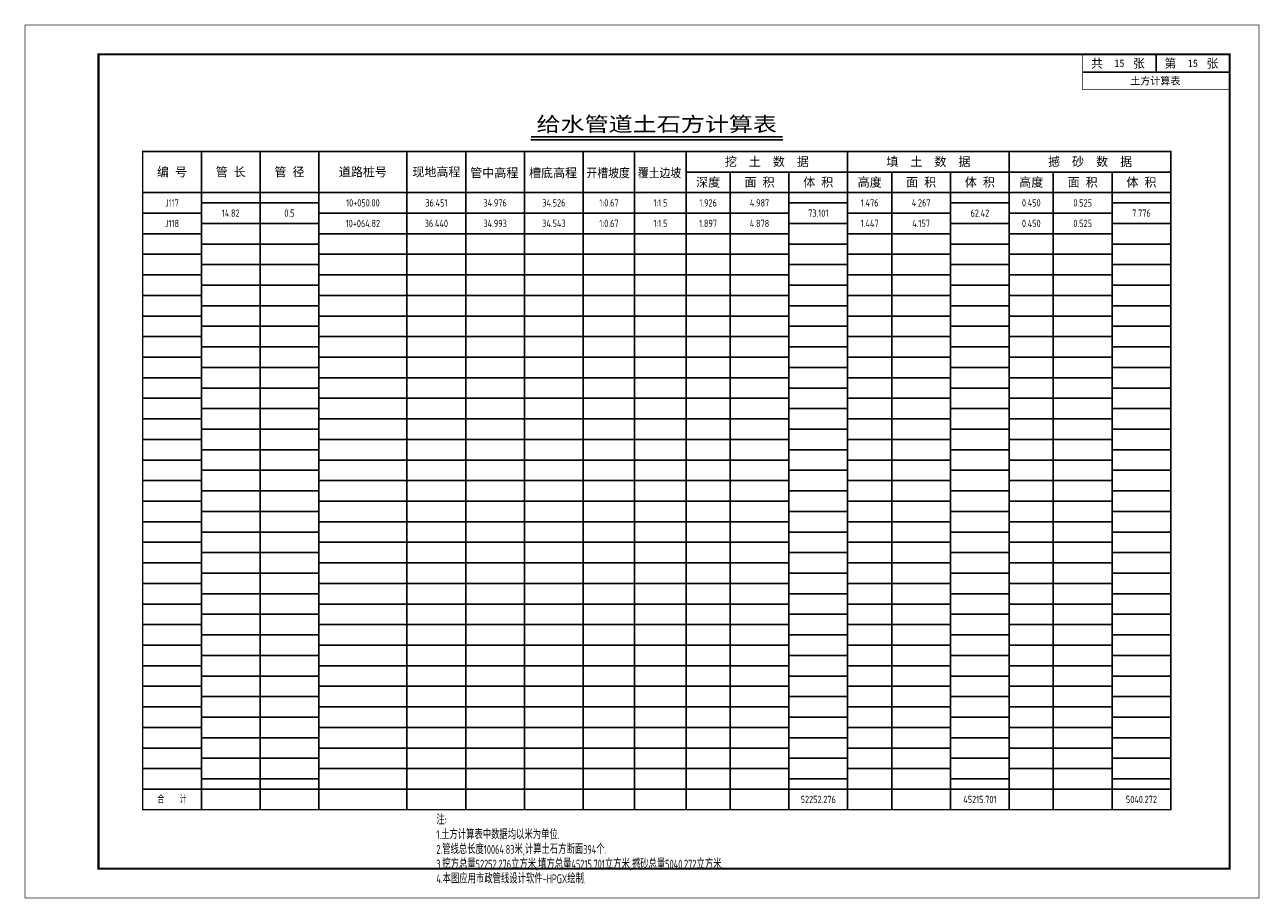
# Model space of a CAD drawing. Extents: x 336 to 6917, y 1189 to 1487.
# Tile 15 of 15: x 6496 to 6917, y 1189 to 1487. Entities that reach past the tile are written whole.
import ezdxf
from ezdxf.enums import TextEntityAlignment as Align

# ---------------------------------------------------------------- set-up
doc = ezdxf.new("R2010")
doc.units = 0
doc.layers.get('0').update_dxf_attribs({"linetype": 'CONTINUOUS'})
for name, color, linetype in [('土方_图框', 7, 'CONTINUOUS'), ('土方_土方表', 5, 'CONTINUOUS'), ('土方_土方表文字', 7, 'CONTINUOUS')]:
    doc.layers.add(name, color=color, linetype=linetype)
doc.styles.add('gpshz', font='tssdeng.shx', dxfattribs={"width": 0.7, "height": 2.5, "bigfont": 'hztxt.shx'})
doc.styles.add('仿宋_GB2312', font='txt', dxfattribs={"width": 0.7, "height": 3})
doc.styles.add('宋体', font='txt')

# ---------------------------------------------------------------- blocks, each defined once
blk = doc.blocks.new('tkx_jb')
at = {"color": 0, "linetype": 'ByBlock', "lineweight": -2}
for p, q in [((-50, 0), (0, 0)), ((-25, 0), (-25, -6)), ((-50, -6), (0, -6))]:
    blk.add_line(p, q, dxfattribs=at)
at = {"color": 0, "linetype": 'ByBlock', "lineweight": -2, "const_width": 0.25}
blk.add_lwpolyline([(0, 0), (0, -12), (-50, -12), (-50, 0)], dxfattribs=at)
at = {"color": 0, "linetype": 'ByBlock', "lineweight": -2, "style": '宋体'}
for s, p in [('共     张', (-47.19, -4.55)), ('第     张', (-22.19, -4.55))]:
    blk.add_text(s, height=3, dxfattribs=at).set_placement(p)
for tag, p in [('COUNT', (-37.5, -3)), ('PAGE', (-12.5, -3)), ('NAME', (-25.27, -8.99))]:
    blk.add_attdef(tag, text='', height=2.5, dxfattribs=at).set_placement(p, align=Align.MIDDLE_CENTER)
blk = doc.blocks.new('gsv_tfb')
at = {"color": 7, "linetype": 'ByBlock', "lineweight": -2}
blk.add_line((132.17, 227.99), (217.93, 227.99), dxfattribs=at)
at = {"color": 5, "linetype": 'ByBlock', "lineweight": -2}
for p, q in [((20, 224), (20, 0)), ((40, 224), (40, 0)), ((60, 224), (60, 0)), ((90, 224), (90, 0)), ((110, 224), (110, 0)), ((130, 224), (130, 0)), ((150, 224), (150, 0)), ((167.5, 224), (167.5, 0)), ((185, 224), (185, 0)), ((240, 224), (240, 0)), ((295, 224), (295, 0)), ((350, 217), (185, 217)), ((200, 217), (200, 0)), ((220, 217), (220, 0)), ((255, 217), (255, 0)), ((275, 217), (275, 0)), ((310, 217), (310, 0)), ((330, 217), (330, 0)), ((350, 210), (0, 210)), ((60, 206.5), (20, 206.5)), ((240, 206.5), (220, 206.5)), ((295, 206.5), (275, 206.5)), ((350, 206.5), (330, 206.5)), ((20, 203), (0, 203)), ((220, 203), (60, 203)), ((275, 203), (240, 203)), ((330, 203), (295, 203)), ((60, 199.5), (20, 199.5)), ((240, 199.5), (220, 199.5)), ((295, 199.5), (275, 199.5)), ((350, 199.5), (330, 199.5)), ((20, 196), (0, 196)), ((220, 196), (60, 196)), ((275, 196), (240, 196)), ((330, 196), (295, 196)), ((60, 192.5), (20, 192.5)), ((240, 192.5), (220, 192.5)), ((295, 192.5), (275, 192.5)), ((350, 192.5), (330, 192.5)), ((20, 189), (0, 189)), ((60, 185.5), (20, 185.5)), ((220, 189), (60, 189)), ((240, 185.5), (220, 185.5)), ((275, 189), (240, 189)), ((295, 185.5), (275, 185.5)), ((330, 189), (295, 189)), ((350, 185.5), (330, 185.5)), ((20, 182), (0, 182)), ((220, 182), (60, 182)), ((275, 182), (240, 182)), ((330, 182), (295, 182)), ((60, 178.5), (20, 178.5)), ((240, 178.5), (220, 178.5)), ((295, 178.5), (275, 178.5)), ((350, 178.5), (330, 178.5)), ((20, 175), (0, 175)), ((220, 175), (60, 175)), ((275, 175), (240, 175)), ((330, 175), (295, 175)), ((60, 171.5), (20, 171.5)), ((240, 171.5), (220, 171.5)), ((295, 171.5), (275, 171.5)), ((350, 171.5), (330, 171.5)), ((20, 168), (0, 168)), ((60, 164.5), (20, 164.5)), ((220, 168), (60, 168)), ((240, 164.5), (220, 164.5)), ((275, 168), (240, 168)), ((295, 164.5), (275, 164.5)), ((330, 168), (295, 168)), ((350, 164.5), (330, 164.5)), ((20, 161), (0, 161)), ((220, 161), (60, 161)), ((275, 161), (240, 161)), ((330, 161), (295, 161)), ((60, 157.5), (20, 157.5)), ((240, 157.5), (220, 157.5)), ((295, 157.5), (275, 157.5)), ((350, 157.5), (330, 157.5)), ((20, 154), (0, 154)), ((220, 154), (60, 154)), ((275, 154), (240, 154)), ((330, 154), (295, 154)), ((60, 150.5), (20, 150.5)), ((240, 150.5), (220, 150.5)), ((295, 150.5), (275, 150.5)), ((350, 150.5), (330, 150.5)), ((20, 147), (0, 147)), ((60, 143.5), (20, 143.5)), ((220, 147), (60, 147)), ((240, 143.5), (220, 143.5)), ((275, 147), (240, 147)), ((295, 143.5), (275, 143.5)), ((330, 147), (295, 147)), ((350, 143.5), (330, 143.5)), ((20, 140), (0, 140)), ((220, 140), (60, 140)), ((275, 140), (240, 140)), ((330, 140), (295, 140)), ((60, 136.5), (20, 136.5)), ((240, 136.5), (220, 136.5)), ((295, 136.5), (275, 136.5)), ((350, 136.5), (330, 136.5)), ((20, 133), (0, 133)), ((220, 133), (60, 133)), ((275, 133), (240, 133)), ((330, 133), (295, 133)), ((60, 129.5), (20, 129.5)), ((240, 129.5), (220, 129.5)), ((295, 129.5), (275, 129.5)), ((350, 129.5), (330, 129.5)), ((20, 126), (0, 126)), ((60, 122.5), (20, 122.5)), ((220, 126), (60, 126)), ((240, 122.5), (220, 122.5)), ((275, 126), (240, 126)), ((295, 122.5), (275, 122.5)), ((330, 126), (295, 126)), ((350, 122.5), (330, 122.5)), ((20, 119), (0, 119)), ((220, 119), (60, 119)), ((275, 119), (240, 119)), ((330, 119), (295, 119)), ((60, 115.5), (20, 115.5)), ((240, 115.5), (220, 115.5)), ((295, 115.5), (275, 115.5)), ((350, 115.5), (330, 115.5)), ((20, 112), (0, 112)), ((220, 112), (60, 112)), ((275, 112), (240, 112)), ((330, 112), (295, 112)), ((60, 108.5), (20, 108.5)), ((240, 108.5), (220, 108.5)), ((295, 108.5), (275, 108.5)), ((350, 108.5), (330, 108.5)), ((20, 105), (0, 105)), ((60, 101.5), (20, 101.5)), ((220, 105), (60, 105)), ((240, 101.5), (220, 101.5)), ((275, 105), (240, 105)), ((295, 101.5), (275, 101.5)), ((330, 105), (295, 105)), ((350, 101.5), (330, 101.5)), ((20, 98), (0, 98)), ((220, 98), (60, 98)), ((275, 98), (240, 98)), ((330, 98), (295, 98)), ((60, 94.5), (20, 94.5)), ((240, 94.5), (220, 94.5)), ((295, 94.5), (275, 94.5)), ((350, 94.5), (330, 94.5)), ((20, 91), (0, 91)), ((220, 91), (60, 91)), ((275, 91), (240, 91)), ((330, 91), (295, 91)), ((60, 87.5), (20, 87.5)), ((240, 87.5), (220, 87.5)), ((295, 87.5), (275, 87.5)), ((350, 87.5), (330, 87.5)), ((20, 84), (0, 84)), ((60, 80.5), (20, 80.5)), ((220, 84), (60, 84)), ((240, 80.5), (220, 80.5)), ((275, 84), (240, 84)), ((295, 80.5), (275, 80.5)), ((330, 84), (295, 84)), ((350, 80.5), (330, 80.5)), ((20, 77), (0, 77)), ((220, 77), (60, 77)), ((275, 77), (240, 77)), ((330, 77), (295, 77)), ((60, 73.5), (20, 73.5)), ((240, 73.5), (220, 73.5)), ((295, 73.5), (275, 73.5)), ((350, 73.5), (330, 73.5)), ((20, 70), (0, 70)), ((220, 70), (60, 70)), ((275, 70), (240, 70)), ((330, 70), (295, 70)), ((60, 66.5), (20, 66.5)), ((240, 66.5), (220, 66.5)), ((295, 66.5), (275, 66.5)), ((350, 66.5), (330, 66.5)), ((20, 63), (0, 63)), ((60, 59.5), (20, 59.5)), ((220, 63), (60, 63)), ((240, 59.5), (220, 59.5)), ((275, 63), (240, 63)), ((295, 59.5), (275, 59.5)), ((330, 63), (295, 63)), ((350, 59.5), (330, 59.5)), ((20, 56), (0, 56)), ((220, 56), (60, 56)), ((275, 56), (240, 56)), ((330, 56), (295, 56)), ((60, 52.5), (20, 52.5)), ((240, 52.5), (220, 52.5)), ((295, 52.5), (275, 52.5)), ((350, 52.5), (330, 52.5)), ((20, 49), (0, 49)), ((220, 49), (60, 49)), ((275, 49), (240, 49)), ((330, 49), (295, 49)), ((60, 45.5), (20, 45.5)), ((240, 45.5), (220, 45.5)), ((295, 45.5), (275, 45.5)), ((350, 45.5), (330, 45.5)), ((20, 42), (0, 42)), ((60, 38.5), (20, 38.5)), ((220, 42), (60, 42)), ((240, 38.5), (220, 38.5)), ((275, 42), (240, 42)), ((295, 38.5), (275, 38.5)), ((330, 42), (295, 42)), ((350, 38.5), (330, 38.5)), ((20, 35), (0, 35)), ((220, 35), (60, 35)), ((275, 35), (240, 35)), ((330, 35), (295, 35)), ((60, 31.5), (20, 31.5)), ((240, 31.5), (220, 31.5)), ((295, 31.5), (275, 31.5)), ((350, 31.5), (330, 31.5)), ((20, 28), (0, 28)), ((220, 28), (60, 28)), ((275, 28), (240, 28)), ((330, 28), (295, 28)), ((60, 24.5), (20, 24.5)), ((240, 24.5), (220, 24.5)), ((295, 24.5), (275, 24.5)), ((350, 24.5), (330, 24.5)), ((20, 21), (0, 21)), ((60, 17.5), (20, 17.5)), ((220, 21), (60, 21)), ((240, 17.5), (220, 17.5)), ((275, 21), (240, 21)), ((295, 17.5), (275, 17.5)), ((330, 21), (295, 21)), ((350, 17.5), (330, 17.5)), ((20, 14), (0, 14)), ((220, 14), (60, 14)), ((275, 14), (240, 14)), ((330, 14), (295, 14)), ((60, 10.5), (20, 10.5)), ((240, 10.5), (220, 10.5)), ((295, 10.5), (275, 10.5)), ((350, 10.5), (330, 10.5)), ((350, 7), (0, 7)), ((300, 7), (275, 7))]:
    blk.add_line(p, q, dxfattribs=at)
at = {"color": 7, "linetype": 'ByBlock', "lineweight": -2, "const_width": 0.5}
blk.add_lwpolyline([(132.17, 228.99), (217.93, 228.99)], dxfattribs=at)
at = {"color": 1, "linetype": 'ByBlock', "lineweight": -2, "const_width": 0.5}
blk.add_lwpolyline([(0, 0), (350, 0), (350, 224), (0, 224)], close=True, dxfattribs=at)
at = {"color": 7, "linetype": 'ByBlock', "lineweight": -2, "style": '仿宋_GB2312', "width": 1.2}
blk.add_text('给水管道土石方计算表', height=5, dxfattribs=at).set_placement((175, 233.38), align=Align.MIDDLE)
at = {"color": 7, "linetype": 'ByBlock', "lineweight": -2, "style": '仿宋_GB2312'}
for s, p in [('编 号', (10, 217)), ('管 长', (30, 217)), ('管 径', (50, 217)), ('道路桩号', (75, 217)), ('现地高程', (100, 217)), ('管中高程', (119.72, 216.7)), ('槽底高程', (139.72, 216.7)), ('挖  土  数  据', (212.5, 220.5)), ('填  土  数  据', (267.5, 220.5)), ('撼  砂  数  据', (322.5, 220.5)), ('深度', (192.5, 213.5)), ('面 积', (210, 213.5)), ('体 积', (230, 213.5)), ('高度', (247.5, 213.5)), ('面 积', (265, 213.5)), ('体 积', (285, 213.5)), ('高度', (302.5, 213.5)), ('面 积', (320, 213.5)), ('体 积', (340, 213.5))]:
    blk.add_text(s, height=3, dxfattribs=at).set_placement(p, align=Align.MIDDLE_CENTER)
at = {"color": 7, "linetype": 'ByBlock', "lineweight": -2, "style": '仿宋_GB2312', "width": 0.9}
for s, p in [('开槽坡度', (158.47, 216.7)), ('覆土边坡', (175.97, 216.7))]:
    blk.add_text(s, height=3, dxfattribs=at).set_placement(p, align=Align.MIDDLE_CENTER)

msp = doc.modelspace()

# ---------------------------------------------------------------- linework, layer by layer
at = {"layer": '土方_图框'}
for points, const_width in [([(6496.51, 1189.59), (6916.51, 1189.59), (6916.51, 1486.59), (6496.51, 1486.59), (6496.51, 1189.59)], 0.25), ([(6521.51, 1199.59), (6906.51, 1199.59), (6906.51, 1476.59), (6521.51, 1476.59), (6521.51, 1199.59)], 0.7)]:
    msp.add_lwpolyline(points, dxfattribs=dict(at, const_width=const_width))

# ---------------------------------------------------------------- block references
msp.add_blockref('tkx_jb', (6906.51, 1476.59), dxfattribs=at).add_auto_attribs({'NAME': '土方计算表', 'COUNT': '15', 'PAGE': '15'})
at = {"layer": '土方_土方表'}
msp.add_blockref('gsv_tfb', (6536.51, 1219.59), dxfattribs=at)

# ---------------------------------------------------------------- texts
at = {"layer": '土方_土方表文字', "style": 'gpshz', "width": 0.7}
for s, p in [('J117', (6546.51, 1426.09)), ('10+050.00', (6611.51, 1426.09)), ('36.451', (6636.51, 1426.09)), ('34.976', (6656.51, 1426.09)), ('34.526', (6676.51, 1426.09)), ('1:0.67', (6695.26, 1426.09)), ('1:1.5', (6712.76, 1426.09)), ('1.926', (6729.01, 1426.09)), ('4.987', (6746.51, 1426.09)), ('1.476', (6784.01, 1426.09)), ('4.267', (6801.51, 1426.09)), ('0.450', (6839.01, 1426.09)), ('0.525', (6856.51, 1426.09)), ('14.82', (6566.51, 1422.59)), ('0.5', (6586.51, 1422.59)), ('73.101', (6766.51, 1422.59)), ('62.42', (6821.51, 1422.59)), ('7.776', (6876.51, 1422.59)), ('J118', (6546.51, 1419.09)), ('10+064.82', (6611.51, 1419.09)), ('36.440', (6636.51, 1419.09)), ('34.993', (6656.51, 1419.09)), ('34.543', (6676.51, 1419.09)), ('1:0.67', (6695.26, 1419.09)), ('1:1.5', (6712.76, 1419.09)), ('1.897', (6729.01, 1419.09)), ('4.878', (6746.51, 1419.09)), ('1.447', (6784.01, 1419.09)), ('4.157', (6801.51, 1419.09)), ('0.450', (6839.01, 1419.09)), ('0.525', (6856.51, 1419.09)), ('合    计', (6546.51, 1223.09)), ('52252.276', (6766.51, 1223.09)), ('45215.701', (6821.51, 1223.09)), ('5040.272', (6876.51, 1223.09))]:
    msp.add_text(s, height=2.5, dxfattribs=at).set_placement(p, align=Align.MIDDLE_CENTER)
for s, p in [('注:', (6636.51, 1214.59)), ('1.土方计算表中数据均以米为单位.', (6636.51, 1209.59)), ('2.管线总长度10064.83米,计算土石方断面394个.', (6636.51, 1204.59)), ('3.挖方总量52252.276立方米,填方总量45215.701立方米,撼砂总量5040.272立方米.', (6636.51, 1199.59)), ('4.本图应用市政管线设计软件-HPGX绘制.', (6636.51, 1194.59))]:
    msp.add_text(s, height=3, dxfattribs=at).set_placement(p)

doc.saveas('drawing.dxf')
